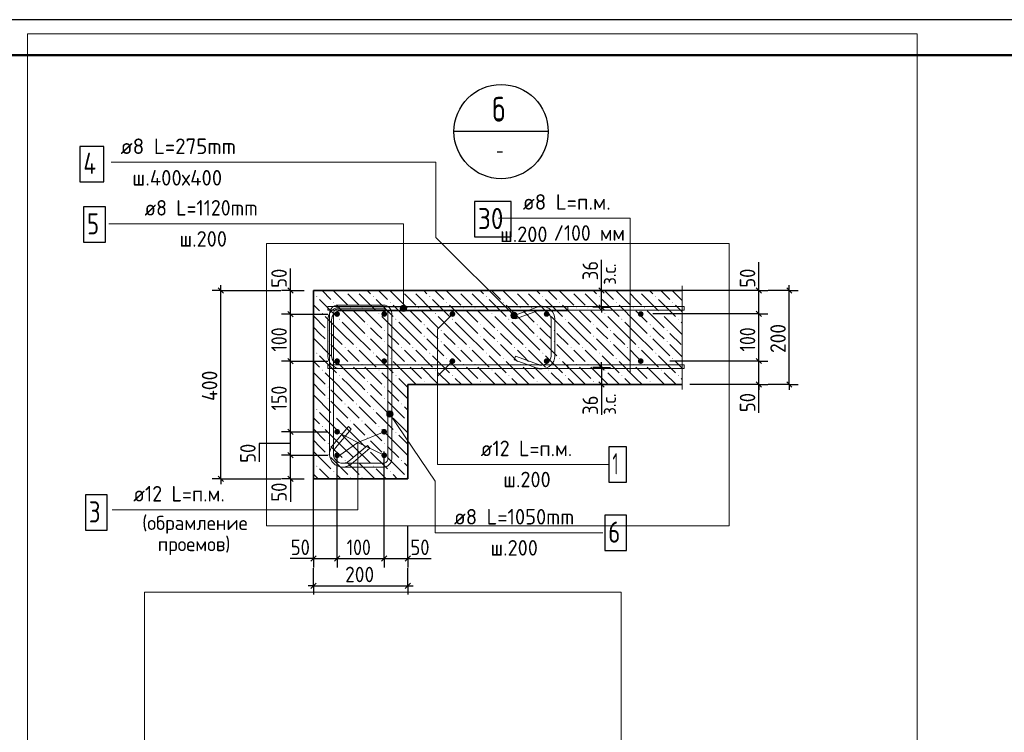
# Model space of a CAD drawing. Header units: millimetres. Extents: x 0 to 50400, y 0 to 35652.
# Tile 10 of 11: x 16933 to 33667, y 23534 to 35640. Entities that reach past the tile are written whole.
import ezdxf

# ---------------------------------------------------------------- set-up
doc = ezdxf.new("R2010")
doc.units = ezdxf.units.MM
doc.linetypes.add('______2', pattern=[324, 240, -84])
for name, color, linetype, lineweight in [('Standard', 7, 'Continuous', 25), ('ЖБ Стена верхний уровень', 7, 'Continuous', 35), ('Позиционная метка линия выноска', 7, 'Continuous', 13), ('Позиционная метка номер позиции', 7, 'Continuous', 13), ('Текст_ общее', 7, 'Continuous', 25)]:
    doc.layers.add(name, color=color, linetype=linetype, lineweight=lineweight)
doc.layers.add('Размерная выноска', color=7, linetype='Continuous')
for name, color, linetype, true_color in [('Стена ДОП П-обр. неравн', 7, 'Continuous', 0xa0a0a0), ('Стена обрамление Г-обр.', 7, 'Continuous', 0xa0a0a0), ('Стена фоновая арматура У1', 7, '______2', 0xa0a0a0), ('Стена фоновая арматура Х1', 7, '______2', 0xa0a0a0), ('Стена фоновая затяжка С-обр.', 7, '______2', 0xa0a0a0)]:
    doc.layers.add(name, color=color, linetype=linetype, true_color=true_color)
doc.styles.add('ISOCPEUR', font='txt')

msp = doc.modelspace()

# ---------------------------------------------------------------- hatches: boundary and pattern name
at = {"layer": 'ЖБ Стена верхний уровень', "linetype": 'Continuous', "lineweight": 18, "transparency": 33554687}
for points in [[(22455, 31032), (22462, 31040), (22463, 31040), (22471, 31032), (22463, 31025)], [(22647, 31032), (22654, 31040), (22655, 31040), (22663, 31032), (22655, 31025)], [(23415, 31032), (23422, 31040), (23423, 31040), (23431, 31032), (23423, 31025)], [(23607, 31032), (23614, 31040), (23615, 31040), (23623, 31032), (23615, 31025)], [(24375, 31032), (24382, 31040), (24383, 31040), (24391, 31032), (24383, 31025)], [(24567, 31032), (24574, 31040), (24575, 31040), (24583, 31032), (24575, 31025)], [(25335, 31032), (25342, 31040), (25343, 31040), (25351, 31032), (25343, 31025)], [(25527, 31032), (25534, 31040), (25535, 31040), (25543, 31032), (25535, 31025)], [(26295, 31032), (26302, 31040), (26303, 31040), (26311, 31032), (26303, 31025)], [(26487, 31032), (26494, 31040), (26495, 31040), (26503, 31032), (26495, 31025)], [(27255, 31032), (27262, 31040), (27263, 31040), (27271, 31032), (27263, 31025)], [(27447, 31032), (27454, 31040), (27455, 31040), (27463, 31032), (27455, 31025)], [(21975, 30936), (21983, 30944), (21991, 30936), (21983, 30929)], [(22263, 30840), (22271, 30848), (22279, 30840), (22271, 30833)], [(22935, 30936), (22943, 30944), (22951, 30936), (22943, 30929)], [(23223, 30840), (23231, 30848), (23239, 30840), (23231, 30833)], [(23895, 30936), (23903, 30944), (23911, 30936), (23903, 30929)], [(24183, 30840), (24191, 30848), (24199, 30840), (24191, 30833)], [(24855, 30936), (24863, 30944), (24871, 30936), (24863, 30929)], [(25143, 30840), (25151, 30848), (25159, 30840), (25151, 30833)], [(25815, 30936), (25823, 30944), (25831, 30936), (25823, 30929)], [(26103, 30840), (26111, 30848), (26119, 30840), (26111, 30833)], [(26775, 30936), (26783, 30944), (26791, 30936), (26783, 30929)], [(27063, 30840), (27071, 30848), (27079, 30840), (27071, 30833)], [(27735, 30936), (27743, 30944), (27751, 30936), (27743, 30929)], [(28023, 30840), (28031, 30848), (28039, 30840), (28031, 30833)], [(22071, 30648), (22079, 30656), (22087, 30648), (22079, 30641)], [(22551, 30744), (22559, 30752), (22567, 30744), (22559, 30737)], [(22743, 30744), (22751, 30752), (22759, 30744), (22751, 30737)], [(23031, 30648), (23039, 30656), (23047, 30648), (23039, 30641)], [(23511, 30744), (23519, 30752), (23527, 30744), (23519, 30737)], [(23703, 30744), (23711, 30752), (23719, 30744), (23711, 30737)], [(23991, 30648), (23999, 30656), (24007, 30648), (23999, 30641)], [(24471, 30744), (24479, 30752), (24487, 30744), (24479, 30737)], [(24663, 30744), (24671, 30752), (24679, 30744), (24671, 30737)], [(24951, 30648), (24959, 30656), (24967, 30648), (24959, 30641)], [(25431, 30744), (25439, 30752), (25447, 30744), (25439, 30737)], [(25623, 30744), (25631, 30752), (25639, 30744), (25631, 30737)], [(25911, 30648), (25919, 30656), (25927, 30648), (25919, 30641)], [(26391, 30744), (26399, 30752), (26407, 30744), (26399, 30737)], [(26583, 30744), (26591, 30752), (26599, 30744), (26591, 30737)], [(26871, 30648), (26879, 30656), (26887, 30648), (26879, 30641)], [(27351, 30744), (27359, 30752), (27367, 30744), (27359, 30737)], [(27543, 30744), (27551, 30752), (27559, 30744), (27551, 30737)], [(27831, 30648), (27839, 30656), (27847, 30648), (27839, 30641)], [(22359, 30552), (22367, 30560), (22375, 30552), (22367, 30545)], [(22839, 30456), (22847, 30464), (22855, 30456), (22847, 30449)], [(23319, 30552), (23327, 30560), (23335, 30552), (23327, 30545)], [(23799, 30456), (23807, 30464), (23815, 30456), (23807, 30449)], [(24279, 30552), (24287, 30560), (24295, 30552), (24287, 30545)], [(24759, 30456), (24767, 30464), (24775, 30456), (24767, 30449)], [(25239, 30552), (25247, 30560), (25255, 30552), (25247, 30545)], [(25719, 30456), (25727, 30464), (25735, 30456), (25727, 30449)], [(26199, 30552), (26207, 30560), (26215, 30552), (26207, 30545)], [(26679, 30456), (26687, 30464), (26695, 30456), (26687, 30449)], [(27159, 30552), (27167, 30560), (27175, 30552), (27167, 30545)], [(27639, 30456), (27647, 30464), (27655, 30456), (27647, 30449)], [(28119, 30552), (28127, 30560), (28135, 30552), (28127, 30545)], [(22167, 30360), (22175, 30368), (22183, 30360), (22175, 30353)], [(23127, 30360), (23135, 30368), (23143, 30360), (23135, 30353)], [(24087, 30360), (24095, 30368), (24103, 30360), (24095, 30353)], [(25047, 30360), (25055, 30368), (25063, 30360), (25055, 30353)], [(26007, 30360), (26015, 30368), (26023, 30360), (26015, 30353)], [(26967, 30360), (26975, 30368), (26983, 30360), (26975, 30353)], [(27927, 30360), (27935, 30368), (27943, 30360), (27935, 30353)], [(22167, 30168), (22175, 30176), (22183, 30168), (22175, 30161)], [(22839, 30264), (22847, 30272), (22855, 30264), (22847, 30257)], [(23127, 30168), (23135, 30176), (23143, 30168), (23135, 30161)], [(23799, 30264), (23807, 30272), (23815, 30264), (23807, 30257)], [(24087, 30168), (24095, 30176), (24103, 30168), (24095, 30161)], [(24759, 30264), (24767, 30272), (24775, 30264), (24767, 30257)], [(25047, 30168), (25055, 30176), (25063, 30168), (25055, 30161)], [(25719, 30264), (25727, 30272), (25735, 30264), (25727, 30257)], [(26007, 30168), (26015, 30176), (26023, 30168), (26015, 30161)], [(26679, 30264), (26687, 30272), (26695, 30264), (26687, 30257)], [(26967, 30168), (26975, 30176), (26983, 30168), (26975, 30161)], [(27639, 30264), (27647, 30272), (27655, 30264), (27647, 30257)], [(27927, 30168), (27935, 30176), (27943, 30168), (27935, 30161)], [(21975, 29976), (21983, 29984), (21991, 29976), (21983, 29969)], [(22455, 30072), (22463, 30080), (22471, 30072), (22463, 30065)], [(22647, 30072), (22655, 30080), (22663, 30072), (22655, 30065)], [(22935, 29976), (22943, 29984), (22951, 29976), (22943, 29969)], [(23415, 30072), (23423, 30080), (23431, 30072), (23423, 30065)], [(23607, 30072), (23615, 30080), (23623, 30072), (23615, 30065)], [(23895, 29976), (23903, 29984), (23911, 29976), (23903, 29969)], [(24375, 30072), (24383, 30080), (24391, 30072), (24383, 30065)], [(24567, 30072), (24575, 30080), (24583, 30072), (24575, 30065)], [(24855, 29976), (24863, 29984), (24871, 29976), (24863, 29969)], [(25335, 30072), (25343, 30080), (25351, 30072), (25343, 30065)], [(25527, 30072), (25535, 30080), (25543, 30072), (25535, 30065)], [(25815, 29976), (25823, 29984), (25831, 29976), (25823, 29969)], [(26295, 30072), (26303, 30080), (26311, 30072), (26303, 30065)], [(26487, 30072), (26495, 30080), (26503, 30072), (26495, 30065)], [(26775, 29976), (26783, 29984), (26791, 29976), (26783, 29969)], [(27255, 30072), (27263, 30080), (27271, 30072), (27263, 30065)], [(27447, 30072), (27455, 30080), (27463, 30072), (27455, 30065)], [(27735, 29976), (27743, 29984), (27751, 29976), (27743, 29969)], [(22263, 29880), (22271, 29888), (22279, 29880), (22271, 29873)], [(22551, 29784), (22559, 29792), (22567, 29784), (22559, 29777)], [(22743, 29784), (22751, 29792), (22759, 29784), (22751, 29777)], [(23223, 29880), (23231, 29888), (23239, 29880), (23231, 29873)], [(23511, 29784), (23519, 29792), (23527, 29784), (23519, 29777)], [(23703, 29784), (23711, 29792), (23719, 29784), (23711, 29777)], [(24183, 29880), (24191, 29888), (24199, 29880), (24191, 29873)], [(24471, 29784), (24479, 29792), (24487, 29784), (24479, 29777)], [(24663, 29784), (24671, 29792), (24679, 29784), (24671, 29777)], [(25143, 29880), (25151, 29888), (25159, 29880), (25151, 29873)], [(25431, 29784), (25439, 29792), (25447, 29784), (25439, 29777)], [(25623, 29784), (25631, 29792), (25639, 29784), (25631, 29777)], [(26103, 29880), (26111, 29888), (26119, 29880), (26111, 29873)], [(26391, 29784), (26399, 29792), (26407, 29784), (26399, 29777)], [(26583, 29784), (26591, 29792), (26599, 29784), (26591, 29777)], [(27063, 29880), (27071, 29888), (27079, 29880), (27071, 29873)], [(27351, 29784), (27359, 29792), (27367, 29784), (27359, 29777)], [(27543, 29784), (27551, 29792), (27559, 29784), (27551, 29777)], [(28023, 29880), (28031, 29888), (28039, 29880), (28031, 29873)], [(22071, 29688), (22079, 29696), (22087, 29688), (22079, 29681)], [(23031, 29688), (23039, 29696), (23047, 29688), (23039, 29681)], [(23991, 29688), (23999, 29696), (24007, 29688), (23999, 29681)], [(24951, 29688), (24959, 29696), (24967, 29688), (24959, 29681)], [(25911, 29688), (25919, 29696), (25927, 29688), (25919, 29681)], [(26871, 29688), (26879, 29696), (26887, 29688), (26879, 29681)], [(27831, 29688), (27839, 29696), (27847, 29688), (27839, 29681)], [(22359, 29592), (22367, 29600), (22375, 29592), (22367, 29585)], [(22839, 29496), (22847, 29504), (22855, 29496), (22847, 29489)], [(23319, 29592), (23327, 29600), (23335, 29592), (23327, 29585)], [(23799, 29496), (23807, 29504), (23815, 29496), (23807, 29489)], [(24279, 29592), (24287, 29600), (24295, 29592), (24287, 29585)], [(24759, 29496), (24767, 29504), (24775, 29496), (24767, 29489)], [(25239, 29592), (25247, 29600), (25255, 29592), (25247, 29585)], [(25719, 29496), (25727, 29504), (25735, 29496), (25727, 29489)], [(26199, 29592), (26207, 29600), (26215, 29592), (26207, 29585)], [(26679, 29496), (26687, 29504), (26695, 29496), (26687, 29489)], [(27159, 29592), (27167, 29600), (27175, 29592), (27167, 29585)], [(27639, 29496), (27647, 29504), (27655, 29496), (27647, 29489)], [(28119, 29592), (28127, 29600), (28135, 29592), (28127, 29585)], [(22167, 29400), (22175, 29408), (22183, 29400), (22175, 29393)], [(22839, 29304), (22847, 29312), (22855, 29304), (22847, 29297)], [(23127, 29400), (23135, 29408), (23143, 29400), (23135, 29393)], [(22167, 29208), (22175, 29216), (22183, 29208), (22175, 29201)], [(22455, 29112), (22463, 29120), (22471, 29112), (22463, 29105)], [(22647, 29112), (22655, 29120), (22663, 29112), (22655, 29105)], [(23127, 29208), (23135, 29216), (23143, 29208), (23135, 29201)], [(23415, 29112), (23423, 29120), (23431, 29112), (23423, 29105)], [(21975, 29016), (21983, 29024), (21991, 29016), (21983, 29009)], [(22935, 29016), (22943, 29024), (22951, 29016), (22943, 29009)], [(22263, 28920), (22271, 28928), (22279, 28920), (22271, 28913)], [(22551, 28824), (22559, 28832), (22567, 28824), (22559, 28817)], [(22743, 28824), (22751, 28832), (22759, 28824), (22751, 28817)], [(23223, 28920), (23231, 28928), (23239, 28920), (23231, 28913)], [(23511, 28824), (23519, 28832), (23527, 28824), (23519, 28817)], [(22071, 28728), (22079, 28736), (22087, 28728), (22079, 28721)], [(22359, 28632), (22367, 28640), (22375, 28632), (22367, 28625)], [(23031, 28728), (23039, 28736), (23047, 28728), (23039, 28721)], [(23319, 28632), (23327, 28640), (23335, 28632), (23327, 28625)], [(22167, 28440), (22175, 28448), (22183, 28440), (22175, 28433)], [(22839, 28536), (22847, 28544), (22855, 28536), (22847, 28529)], [(23127, 28440), (23135, 28448), (23143, 28440), (23135, 28433)], [(22839, 28344), (22847, 28352), (22855, 28344), (22847, 28337)], [(22167, 28248), (22175, 28256), (22183, 28248), (22175, 28241)], [(22455, 28152), (22463, 28160), (22471, 28152), (22463, 28145)], [(22647, 28152), (22655, 28160), (22663, 28152), (22655, 28145)], [(23127, 28248), (23135, 28256), (23143, 28248), (23135, 28241)], [(23415, 28152), (23423, 28160), (23431, 28152), (23423, 28145)], [(21975, 28056), (21983, 28064), (21991, 28056), (21983, 28049)], [(22263, 27960), (22271, 27968), (22279, 27960), (22271, 27953)], [(22935, 28056), (22943, 28064), (22951, 28056), (22943, 28049)], [(23223, 27960), (23231, 27968), (23239, 27960), (23231, 27953)], [(22551, 27864), (22559, 27872), (22567, 27864), (22559, 27857)], [(22743, 27864), (22751, 27872), (22759, 27864), (22751, 27857)], [(23511, 27864), (23519, 27872), (23527, 27864), (23519, 27857)]]:
    msp.add_hatch(color=7, dxfattribs=at).paths.add_polyline_path(points, flags=16)
at = {"layer": 'Позиционная метка линия выноска', "linetype": 'Continuous', "lineweight": 13, "transparency": 33554687}
for points in [[(23428, 30782), (23482, 30782), (23455, 30790)], [(23501, 30763), (23409, 30763), (23401, 30736)], [(23501, 30763), (23401, 30736), (23509, 30736)], [(23509, 30736), (23401, 30736), (23409, 30709)], [(23482, 30782), (23428, 30782), (23409, 30763)], [(23482, 30782), (23409, 30763), (23501, 30763)], [(23509, 30736), (23409, 30709), (23501, 30709)], [(23501, 30709), (23409, 30709), (23428, 30689)], [(23501, 30709), (23428, 30689), (23482, 30689)], [(23482, 30689), (23428, 30689), (23455, 30682)], [(25283, 30630), (25321, 30668), (25297, 30654)], [(25321, 30668), (25283, 30630), (25283, 30602)], [(25321, 30668), (25283, 30602), (25349, 30668)], [(25349, 30668), (25283, 30602), (25297, 30578)], [(25349, 30668), (25297, 30578), (25373, 30654)], [(25373, 30654), (25297, 30578), (25321, 30564)], [(25373, 30654), (25321, 30564), (25387, 30630)], [(25387, 30630), (25321, 30564), (25349, 30564)], [(25387, 30630), (25349, 30564), (25387, 30602)], [(25387, 30602), (25349, 30564), (25373, 30578)], [(23170, 28938), (23247, 28990), (23220, 28995)], [(23170, 28938), (23220, 28995), (23175, 28965)], [(23179, 28911), (23247, 28990), (23170, 28938)], [(23175, 28965), (23220, 28995), (23194, 28986)], [(23179, 28911), (23269, 28972), (23247, 28990)], [(23200, 28893), (23269, 28972), (23179, 28911)], [(23200, 28893), (23277, 28945), (23269, 28972)], [(23227, 28888), (23277, 28945), (23200, 28893)], [(23227, 28888), (23272, 28918), (23277, 28945)], [(23272, 28918), (23227, 28888), (23254, 28897)]]:
    msp.add_hatch(color=7, dxfattribs=at).paths.add_polyline_path(points)
at = {"layer": 'Стена обрамление Г-обр.', "linetype": 'Continuous', "lineweight": 13, "transparency": 33554687}
for points in [[(22376, 28640), (22372, 28658), (22362, 28674), (22346, 28684), (22328, 28688), (22309, 28684), (22294, 28674), (22283, 28658), (22280, 28640), (22283, 28621), (22294, 28606), (22309, 28596), (22328, 28592), (22346, 28596), (22362, 28606), (22372, 28621)], [(23176, 28640), (23172, 28658), (23162, 28674), (23146, 28684), (23128, 28688), (23109, 28684), (23094, 28674), (23083, 28658), (23080, 28640), (23083, 28621), (23094, 28606), (23109, 28596), (23128, 28592), (23146, 28596), (23162, 28606), (23172, 28621)], [(22376, 28240), (22372, 28258), (22362, 28274), (22346, 28284), (22328, 28288), (22309, 28284), (22294, 28274), (22283, 28258), (22280, 28240), (22283, 28221), (22294, 28206), (22309, 28196), (22328, 28192), (22346, 28196), (22362, 28206), (22372, 28221)], [(23176, 28240), (23172, 28258), (23162, 28274), (23146, 28284), (23128, 28288), (23109, 28284), (23094, 28274), (23083, 28258), (23080, 28240), (23083, 28221), (23094, 28206), (23109, 28196), (23128, 28192), (23146, 28196), (23162, 28206), (23172, 28221)]]:
    msp.add_hatch(color=7, dxfattribs=at).paths.add_polyline_path(points)
at = {"layer": 'Стена фоновая арматура Х1', "linetype": 'Continuous', "lineweight": 18, "transparency": 33554687}
for points in [[(22376, 30640), (22372, 30658), (22362, 30674), (22346, 30684), (22328, 30688), (22309, 30684), (22294, 30674), (22283, 30658), (22280, 30640), (22283, 30621), (22294, 30606), (22309, 30596), (22328, 30592), (22346, 30596), (22362, 30606), (22372, 30621)], [(23176, 30640), (23172, 30658), (23162, 30674), (23146, 30684), (23128, 30688), (23109, 30684), (23094, 30674), (23083, 30658), (23080, 30640), (23083, 30621), (23094, 30606), (23109, 30596), (23128, 30592), (23146, 30596), (23162, 30606), (23172, 30621)], [(24336, 30640), (24332, 30658), (24322, 30674), (24306, 30684), (24288, 30688), (24269, 30684), (24254, 30674), (24243, 30658), (24240, 30640), (24243, 30621), (24254, 30606), (24269, 30596), (24288, 30592), (24306, 30596), (24322, 30606), (24332, 30621)], [(25936, 30640), (25932, 30658), (25922, 30674), (25906, 30684), (25888, 30688), (25869, 30684), (25854, 30674), (25843, 30658), (25840, 30640), (25843, 30621), (25854, 30606), (25869, 30596), (25888, 30592), (25906, 30596), (25922, 30606), (25932, 30621)], [(27536, 30640), (27532, 30658), (27522, 30674), (27506, 30684), (27488, 30688), (27469, 30684), (27454, 30674), (27443, 30658), (27440, 30640), (27443, 30621), (27454, 30606), (27469, 30596), (27488, 30592), (27506, 30596), (27522, 30606), (27532, 30621)], [(22376, 29840), (22372, 29858), (22362, 29874), (22346, 29884), (22328, 29888), (22309, 29884), (22294, 29874), (22283, 29858), (22280, 29840), (22283, 29821), (22294, 29806), (22309, 29796), (22328, 29792), (22346, 29796), (22362, 29806), (22372, 29821)], [(23176, 29840), (23172, 29858), (23162, 29874), (23146, 29884), (23128, 29888), (23109, 29884), (23094, 29874), (23083, 29858), (23080, 29840), (23083, 29821), (23094, 29806), (23109, 29796), (23128, 29792), (23146, 29796), (23162, 29806), (23172, 29821)], [(24336, 29840), (24332, 29858), (24322, 29874), (24306, 29884), (24288, 29888), (24269, 29884), (24254, 29874), (24243, 29858), (24240, 29840), (24243, 29821), (24254, 29806), (24269, 29796), (24288, 29792), (24306, 29796), (24322, 29806), (24332, 29821)], [(25936, 29840), (25932, 29858), (25922, 29874), (25906, 29884), (25888, 29888), (25869, 29884), (25854, 29874), (25843, 29858), (25840, 29840), (25843, 29821), (25854, 29806), (25869, 29796), (25888, 29792), (25906, 29796), (25922, 29806), (25932, 29821)], [(27536, 29840), (27532, 29858), (27522, 29874), (27506, 29884), (27488, 29888), (27469, 29884), (27454, 29874), (27443, 29858), (27440, 29840), (27443, 29821), (27454, 29806), (27469, 29796), (27488, 29792), (27506, 29796), (27522, 29806), (27532, 29821)]]:
    msp.add_hatch(color=7, dxfattribs=at).paths.add_polyline_path(points)

# ---------------------------------------------------------------- linework, layer by layer
at = {"layer": 'Standard', "color": 7, "linetype": 'Continuous', "lineweight": -3, "transparency": 33554687}
for p, q in [((20352, 31040), (20352, 31130)), ((21533, 31040), (21533, 31130)), ((26822, 31042), (26822, 31132)), ((29495, 31042), (29495, 31132)), ((30013, 31042), (30013, 31132)), ((20352, 31040), (20202, 31040)), ((20352, 31040), (20502, 31040)), ((20352, 31040), (21373, 31040)), ((21533, 31040), (21383, 31040)), ((21533, 31040), (21683, 31040)), ((21533, 31040), (21768, 31040)), ((21533, 30640), (21533, 31040)), ((26822, 31042), (26672, 31042)), ((26822, 31042), (26972, 31042)), ((26822, 30754), (26822, 31042)), ((29495, 31042), (29345, 31042)), ((29495, 31042), (29645, 31042)), ((29495, 30642), (29495, 31042)), ((30013, 31042), (29655, 31042)), ((30013, 31042), (29863, 31042)), ((30013, 31042), (30163, 31042)), ((21533, 30640), (21383, 30640)), ((21533, 30640), (21683, 30640)), ((21533, 30640), (22168, 30640)), ((21533, 29840), (21533, 30640)), ((26822, 30754), (26672, 30754)), ((26822, 30754), (26972, 30754)), ((26822, 30754), (26822, 30664)), ((29495, 30642), (29345, 30642)), ((29495, 30642), (29645, 30642)), ((29495, 29842), (29495, 30642)), ((21533, 29840), (21383, 29840)), ((21533, 29840), (21683, 29840)), ((21533, 29840), (22168, 29840)), ((21533, 28640), (21533, 29840)), ((26822, 29730), (26822, 29820)), ((29495, 29842), (29345, 29842)), ((29495, 29842), (29645, 29842)), ((29495, 29442), (29495, 29842)), ((26822, 29730), (26672, 29730)), ((26822, 29730), (26972, 29730)), ((26822, 29730), (26822, 29442)), ((26822, 29442), (26672, 29442)), ((26822, 29442), (26972, 29442)), ((26822, 29442), (26822, 29352)), ((29495, 29442), (29345, 29442)), ((29495, 29442), (29645, 29442)), ((29495, 29442), (29495, 29352)), ((30013, 29442), (29655, 29442)), ((30013, 29442), (29863, 29442)), ((30013, 29442), (30163, 29442)), ((30013, 29442), (30013, 29352)), ((21533, 28640), (21383, 28640)), ((21533, 28640), (21683, 28640)), ((21533, 28640), (22168, 28640)), ((21533, 28240), (21533, 28640)), ((21533, 28240), (21383, 28240)), ((21533, 28240), (21683, 28240)), ((21533, 28240), (22168, 28240)), ((21533, 27840), (21533, 28240)), ((20352, 27840), (20202, 27840)), ((20352, 27840), (20502, 27840)), ((20352, 27840), (21373, 27840)), ((20352, 27840), (20352, 27750)), ((21533, 27840), (21383, 27840)), ((21533, 27840), (21683, 27840)), ((21533, 27840), (21768, 27840)), ((21533, 27840), (21533, 27750)), ((21928, 26485), (21928, 26635)), ((22328, 26485), (22328, 26635)), ((23128, 26485), (23128, 26635)), ((23528, 26485), (23528, 26635)), ((21928, 26485), (21838, 26485)), ((21928, 26485), (21928, 26335)), ((21928, 26485), (22328, 26485)), ((22328, 26485), (22328, 26335)), ((22328, 26485), (23128, 26485)), ((23128, 26485), (23128, 26335)), ((23128, 26485), (23528, 26485)), ((23528, 26485), (23528, 26335)), ((23528, 26485), (23618, 26485)), ((21928, 26023), (21928, 26325)), ((23528, 26023), (23528, 26325)), ((21928, 26023), (21928, 26173)), ((23528, 26023), (23528, 26173)), ((21928, 26023), (21838, 26023)), ((21928, 26023), (21928, 25873)), ((21928, 26023), (23528, 26023)), ((23528, 26023), (23528, 25873)), ((23528, 26023), (23618, 26023))]:
    msp.add_line(p, q, dxfattribs=at)
at = {"layer": 'Standard', "color": 7, "linetype": 'Continuous', "lineweight": 25, "transparency": 33554687}
for p, q in [((20397, 30995), (20307, 31085)), ((21578, 30995), (21488, 31085)), ((26867, 30997), (26777, 31087)), ((29540, 30997), (29450, 31087)), ((30058, 30997), (29968, 31087)), ((26867, 30709), (26777, 30799)), ((21578, 30595), (21488, 30685)), ((29540, 30597), (29450, 30687)), ((21578, 29795), (21488, 29885)), ((29540, 29797), (29450, 29887)), ((26777, 29775), (26867, 29685)), ((26777, 29487), (26867, 29397)), ((29540, 29397), (29450, 29487)), ((30058, 29397), (29968, 29487)), ((21578, 28595), (21488, 28685)), ((21578, 28195), (21488, 28285)), ((20397, 27795), (20307, 27885)), ((21578, 27795), (21488, 27885)), ((21883, 26440), (21973, 26530)), ((22283, 26440), (22373, 26530)), ((23083, 26440), (23173, 26530)), ((23483, 26440), (23573, 26530)), ((21883, 25978), (21973, 26068)), ((23483, 25978), (23573, 26068))]:
    msp.add_line(p, q, dxfattribs=at)
msp.add_lwpolyline([(0, 0), (50400, 0), (50400, 35640), (0, 35640), (0, 0)], close=True, dxfattribs=at)
at = {"layer": 'Standard', "color": 7, "linetype": 'Continuous', "lineweight": 18, "transparency": 33554687}
msp.add_lwpolyline([(32184, 35399), (17066, 35399), (17066, 22421), (32184, 22421), (32184, 35399)], dxfattribs=at)
at = {"layer": 'Standard', "color": 7, "linetype": 'Continuous', "lineweight": 50, "transparency": 33554687}
msp.add_lwpolyline([(2400, 35040), (49800, 35040), (49800, 600), (2400, 600), (2400, 35040)], close=True, dxfattribs=at)
at = {"layer": 'Standard', "color": 254, "linetype": 'Continuous', "lineweight": 18, "true_color": 0xc4c4ff, "transparency": 33554687}
msp.add_lwpolyline([(21128, 27040), (28992, 27040), (28992, 31840), (21128, 31840), (21128, 27040)], dxfattribs=at)
at = {"layer": 'Standard', "color": 7, "linetype": 'Continuous', "lineweight": -3, "transparency": 33554687}
for points in [[(20352, 27840), (20352, 29056), (20352, 29056), (20352, 31040)], [(29495, 31042), (29475, 31042), (29475, 31042), (27982, 31042)], [(30013, 29442), (30013, 29963), (30013, 29963), (30013, 31042)], [(29495, 30642), (29475, 30642), (29475, 30642), (27694, 30642)], [(29495, 29842), (29475, 29842), (29475, 29842), (29475, 29842), (29475, 29842), (27982, 29842)], [(29495, 29442), (29475, 29442), (29475, 29442), (29475, 29442), (29475, 29442), (28321, 29442)], [(21928, 26485), (21928, 26505), (21928, 26505), (21928, 26505), (21928, 26505), (21928, 26861), (21928, 26861), (21928, 28303)], [(22328, 26485), (22328, 26505), (22328, 26505), (22328, 26505), (22328, 26505), (22328, 27194), (22328, 27194), (22328, 28287)], [(23128, 26485), (23128, 26505), (23128, 26505), (23128, 27860), (23128, 27860), (23128, 28303)], [(23528, 26485), (23528, 26505), (23528, 26505), (23528, 27031)]]:
    msp.add_lwpolyline(points, dxfattribs=at)
at = {"layer": 'Standard', "color": 7, "linetype": 'Continuous', "lineweight": 13, "transparency": 33554687}
msp.add_lwpolyline([(27155, 25914), (19053, 25914), (19053, 5334), (27155, 5334), (27155, 25914)], dxfattribs=at)
at = {"layer": 'ЖБ Стена верхний уровень', "color": 7, "linetype": 'Continuous', "lineweight": 35, "transparency": 33554687}
for p, q in [((21928, 31040), (21928, 29440)), ((28192, 31040), (21928, 31040)), ((21928, 29440), (21928, 27840)), ((23528, 29440), (28192, 29440)), ((23528, 27840), (23528, 29440)), ((21928, 27840), (23528, 27840))]:
    msp.add_line(p, q, dxfattribs=at)
at = {"layer": 'ЖБ Стена верхний уровень', "color": 9, "linetype": 'Continuous', "lineweight": 18, "true_color": 0xc7c7c7, "transparency": 33554687}
for p, q in [((21928, 30991), (21935, 30984)), ((22071, 31040), (22223, 30888)), ((22263, 31040), (22511, 30792)), ((22607, 30888), (22511, 30984)), ((22703, 30984), (22991, 30696)), ((22839, 31040), (22895, 30984)), ((23031, 31040), (23183, 30888)), ((23223, 31040), (23471, 30792)), ((23567, 30888), (23471, 30984)), ((23663, 30984), (23951, 30696)), ((23799, 31040), (23855, 30984)), ((23991, 31040), (24143, 30888)), ((24183, 31040), (24431, 30792)), ((24527, 30888), (24431, 30984)), ((24623, 30984), (24911, 30696)), ((24759, 31040), (24815, 30984)), ((24951, 31040), (25103, 30888)), ((25143, 31040), (25391, 30792)), ((25487, 30888), (25391, 30984)), ((25583, 30984), (25871, 30696)), ((25719, 31040), (25775, 30984)), ((25911, 31040), (26063, 30888)), ((26103, 31040), (26351, 30792)), ((26447, 30888), (26351, 30984)), ((26543, 30984), (26831, 30696)), ((26679, 31040), (26735, 30984)), ((26871, 31040), (27023, 30888)), ((27063, 31040), (27311, 30792)), ((27407, 30888), (27311, 30984)), ((27503, 30984), (27791, 30696)), ((27639, 31040), (27695, 30984)), ((27831, 31040), (27983, 30888)), ((28023, 31040), (28192, 30871)), ((21928, 30799), (22031, 30696)), ((22031, 30888), (22319, 30600)), ((22607, 30504), (22319, 30792)), ((22703, 30792), (22607, 30888)), ((22991, 30888), (23279, 30600)), ((23567, 30504), (23279, 30792)), ((23663, 30792), (23567, 30888)), ((23951, 30888), (24239, 30600)), ((24527, 30504), (24239, 30792)), ((24623, 30792), (24527, 30888)), ((24911, 30888), (25199, 30600)), ((25487, 30504), (25199, 30792)), ((25583, 30792), (25487, 30888)), ((25871, 30888), (26159, 30600)), ((26447, 30504), (26159, 30792)), ((26543, 30792), (26447, 30888)), ((26831, 30888), (27119, 30600)), ((27407, 30504), (27119, 30792)), ((27503, 30792), (27407, 30888)), ((27791, 30888), (28079, 30600)), ((28192, 30679), (28079, 30792)), ((22607, 30696), (22799, 30504)), ((22799, 30696), (23087, 30408)), ((23567, 30696), (23759, 30504)), ((23759, 30696), (24047, 30408)), ((24527, 30696), (24719, 30504)), ((24719, 30696), (25007, 30408)), ((25487, 30696), (25679, 30504)), ((25679, 30696), (25967, 30408)), ((26447, 30696), (26639, 30504)), ((26639, 30696), (26927, 30408)), ((27407, 30696), (27599, 30504)), ((27599, 30696), (27887, 30408)), ((21928, 30607), (22127, 30408)), ((22415, 30312), (22127, 30600)), ((22415, 30504), (22607, 30312)), ((22607, 30504), (22799, 30312)), ((23375, 30312), (23087, 30600)), ((23375, 30504), (23567, 30312)), ((23567, 30504), (23759, 30312)), ((24335, 30312), (24047, 30600)), ((24335, 30504), (24527, 30312)), ((24527, 30504), (24719, 30312)), ((25295, 30312), (25007, 30600)), ((25295, 30504), (25487, 30312)), ((25487, 30504), (25679, 30312)), ((26255, 30312), (25967, 30600)), ((26255, 30504), (26447, 30312)), ((26447, 30504), (26639, 30312)), ((27215, 30312), (26927, 30600)), ((27215, 30504), (27407, 30312)), ((27407, 30504), (27599, 30312)), ((28175, 30312), (27887, 30600)), ((28175, 30504), (28192, 30487)), ((22031, 30312), (21935, 30408)), ((22127, 30216), (22031, 30312)), ((22223, 30312), (22415, 30120)), ((22415, 30312), (22607, 30120)), ((22607, 30312), (22895, 30024)), ((22991, 30312), (22895, 30408)), ((23087, 30216), (22991, 30312)), ((23183, 30312), (23375, 30120)), ((23375, 30312), (23567, 30120)), ((23567, 30312), (23855, 30024)), ((23951, 30312), (23855, 30408)), ((24047, 30216), (23951, 30312)), ((24143, 30312), (24335, 30120)), ((24335, 30312), (24527, 30120)), ((24527, 30312), (24815, 30024)), ((24911, 30312), (24815, 30408)), ((25007, 30216), (24911, 30312)), ((25103, 30312), (25295, 30120)), ((25295, 30312), (25487, 30120)), ((25487, 30312), (25775, 30024)), ((25871, 30312), (25775, 30408)), ((25967, 30216), (25871, 30312)), ((26063, 30312), (26255, 30120)), ((26255, 30312), (26447, 30120)), ((26447, 30312), (26735, 30024)), ((26831, 30312), (26735, 30408)), ((26927, 30216), (26831, 30312)), ((27023, 30312), (27215, 30120)), ((27215, 30312), (27407, 30120)), ((27407, 30312), (27695, 30024)), ((27791, 30312), (27695, 30408)), ((27887, 30216), (27791, 30312)), ((27983, 30312), (28175, 30120)), ((28175, 30312), (28192, 30295)), ((21935, 30216), (22223, 29928)), ((22223, 30120), (22511, 29832)), ((22895, 30216), (23183, 29928)), ((23183, 30120), (23471, 29832)), ((23855, 30216), (24143, 29928)), ((24143, 30120), (24431, 29832)), ((24815, 30216), (25103, 29928)), ((25103, 30120), (25391, 29832)), ((25775, 30216), (26063, 29928)), ((26063, 30120), (26351, 29832)), ((26735, 30216), (27023, 29928)), ((27023, 30120), (27311, 29832)), ((27695, 30216), (27983, 29928)), ((27983, 30120), (28192, 29911)), ((21928, 30031), (21935, 30024)), ((22607, 29928), (22511, 30024)), ((22703, 30024), (22991, 29736)), ((23567, 29928), (23471, 30024)), ((23663, 30024), (23951, 29736)), ((24527, 29928), (24431, 30024)), ((24623, 30024), (24911, 29736)), ((25487, 29928), (25391, 30024)), ((25583, 30024), (25871, 29736)), ((26447, 29928), (26351, 30024)), ((26543, 30024), (26831, 29736)), ((27407, 29928), (27311, 30024)), ((27503, 30024), (27791, 29736)), ((21928, 29839), (22031, 29736)), ((22031, 29928), (22319, 29640)), ((22607, 29544), (22319, 29832)), ((22703, 29832), (22607, 29928)), ((22991, 29928), (23279, 29640)), ((23567, 29544), (23279, 29832)), ((23663, 29832), (23567, 29928)), ((23951, 29928), (24239, 29640)), ((24527, 29544), (24239, 29832)), ((24623, 29832), (24527, 29928)), ((24911, 29928), (25199, 29640)), ((25487, 29544), (25199, 29832)), ((25583, 29832), (25487, 29928)), ((25871, 29928), (26159, 29640)), ((26447, 29544), (26159, 29832)), ((26543, 29832), (26447, 29928)), ((26831, 29928), (27119, 29640)), ((27407, 29544), (27119, 29832)), ((27503, 29832), (27407, 29928)), ((27791, 29928), (28079, 29640)), ((28192, 29719), (28079, 29832)), ((21928, 29647), (22127, 29448)), ((22327, 29440), (22127, 29640)), ((22607, 29736), (22799, 29544)), ((22799, 29736), (23087, 29448)), ((23287, 29440), (23087, 29640)), ((23567, 29736), (23759, 29544)), ((23759, 29736), (24047, 29448)), ((24247, 29440), (24047, 29640)), ((24527, 29736), (24719, 29544)), ((24719, 29736), (25007, 29448)), ((25207, 29440), (25007, 29640)), ((25487, 29736), (25679, 29544)), ((25679, 29736), (25967, 29448)), ((26167, 29440), (25967, 29640)), ((26447, 29736), (26639, 29544)), ((26639, 29736), (26927, 29448)), ((27127, 29440), (26927, 29640)), ((27407, 29736), (27599, 29544)), ((27599, 29736), (27887, 29448)), ((28087, 29440), (27887, 29640)), ((22415, 29544), (22519, 29440)), ((22607, 29544), (22711, 29440)), ((23375, 29544), (23479, 29440)), ((23567, 29544), (23671, 29440)), ((24335, 29544), (24439, 29440)), ((24527, 29544), (24631, 29440)), ((25295, 29544), (25399, 29440)), ((25487, 29544), (25591, 29440)), ((26255, 29544), (26359, 29440)), ((26447, 29544), (26551, 29440)), ((27215, 29544), (27319, 29440)), ((27407, 29544), (27511, 29440)), ((28175, 29544), (28192, 29527)), ((21943, 29440), (21935, 29448)), ((22031, 29352), (21943, 29440)), ((22127, 29256), (22031, 29352)), ((22223, 29352), (22415, 29160)), ((22415, 29352), (22327, 29440)), ((22415, 29352), (22607, 29160)), ((22519, 29440), (22607, 29352)), ((22607, 29352), (22895, 29064)), ((22711, 29440), (22799, 29352)), ((22903, 29440), (22895, 29448)), ((22991, 29352), (22903, 29440)), ((23087, 29256), (22991, 29352)), ((23183, 29352), (23375, 29160)), ((23375, 29352), (23287, 29440)), ((23375, 29352), (23528, 29199)), ((23479, 29440), (23528, 29391)), ((23863, 29440), (23855, 29448)), ((24823, 29440), (24815, 29448)), ((25783, 29440), (25775, 29448)), ((26743, 29440), (26735, 29448)), ((27703, 29440), (27695, 29448)), ((21935, 29256), (22223, 28968)), ((22223, 29160), (22511, 28872)), ((22895, 29256), (23183, 28968)), ((23183, 29160), (23471, 28872)), ((21928, 29071), (21935, 29064)), ((22031, 28968), (22319, 28680)), ((22607, 28968), (22511, 29064)), ((22703, 28872), (22607, 28968)), ((22703, 29064), (22991, 28776)), ((22991, 28968), (23279, 28680)), ((23528, 29007), (23471, 29064)), ((21928, 28879), (22031, 28776)), ((22607, 28584), (22319, 28872)), ((23528, 28623), (23279, 28872)), ((21928, 28687), (22127, 28488)), ((22415, 28392), (22127, 28680)), ((22607, 28776), (22799, 28584)), ((22799, 28776), (23087, 28488)), ((23375, 28392), (23087, 28680)), ((22031, 28392), (21935, 28488)), ((22415, 28584), (22607, 28392)), ((22607, 28584), (22799, 28392)), ((22991, 28392), (22895, 28488)), ((23375, 28584), (23528, 28431)), ((21935, 28296), (22223, 28008)), ((22127, 28296), (22031, 28392)), ((22223, 28392), (22415, 28200)), ((22415, 28392), (22607, 28200)), ((22607, 28392), (22895, 28104)), ((22895, 28296), (23183, 28008)), ((23087, 28296), (22991, 28392)), ((23183, 28392), (23375, 28200)), ((23375, 28392), (23528, 28239)), ((22223, 28200), (22511, 27912)), ((23183, 28200), (23471, 27912)), ((21928, 28111), (21935, 28104)), ((22031, 28008), (22199, 27840)), ((22607, 28008), (22511, 28104)), ((22703, 27912), (22607, 28008)), ((22703, 28104), (22967, 27840)), ((22991, 28008), (23159, 27840)), ((23528, 28047), (23471, 28104)), ((21928, 27919), (22007, 27840)), ((22391, 27840), (22319, 27912)), ((23351, 27840), (23279, 27912))]:
    msp.add_line(p, q, dxfattribs=at)
at = {"layer": 'Позиционная метка линия выноска', "color": 7, "linetype": 'Continuous', "lineweight": 13, "transparency": 33554687}
for p, q in [((23455, 30790), (23455, 30790)), ((23401, 30736), (23401, 30736)), ((23455, 30682), (23455, 30682)), ((23509, 30736), (23509, 30736)), ((24288, 30640), (24033, 30385)), ((25297, 30654), (25297, 30654)), ((25373, 30654), (25373, 30654)), ((25297, 30578), (25297, 30578)), ((25373, 30578), (25373, 30578)), ((24033, 30385), (24033, 29585)), ((24288, 29840), (24033, 29585)), ((24033, 29585), (24033, 28084)), ((23194, 28986), (23194, 28986)), ((23269, 28972), (23269, 28972)), ((23179, 28911), (23179, 28911)), ((23254, 28897), (23254, 28897)), ((22328, 28640), (22678, 28458)), ((22678, 28458), (23128, 28640)), ((22376, 28240), (22678, 28458)), ((22678, 28458), (22678, 27314)), ((22678, 28458), (23128, 28240)), ((24033, 28084), (26948, 28084)), ((22678, 27314), (18502, 27314))]:
    msp.add_line(p, q, dxfattribs=at)
for points in [[(18487, 33218), (24007, 33218), (24007, 31938), (25335, 30616)], [(18447, 32171), (23455, 32171), (23455, 30736)], [(27307, 29634), (27307, 32271), (25069, 32271)], [(26841, 26923), (24313, 26923), (23993, 26923), (23993, 27803), (23224, 28941)]]:
    msp.add_lwpolyline(points, dxfattribs=at)
for centre in [(23455, 30736), (25335, 30616), (23224, 28941)]:
    msp.add_circle(centre, 54, dxfattribs=at)
at = {"layer": 'Размерная выноска', "color": 7, "linetype": 'Continuous', "lineweight": -3, "transparency": 33554687}
for p, q in [((26822, 31042), (26822, 31558)), ((29495, 31042), (29495, 31522)), ((21533, 31040), (21533, 31416)), ((26822, 29442), (26822, 28926)), ((29495, 28962), (29495, 29442)), ((21533, 28440), (21005, 28440)), ((21005, 28440), (21005, 28128)), ((21533, 27840), (21533, 27448)), ((21928, 26485), (21528, 26485)), ((23528, 26485), (23928, 26485))]:
    msp.add_line(p, q, dxfattribs=at)
at = {"layer": 'Размерная выноска', "color": 7, "linetype": 'Continuous', "lineweight": 13, "transparency": 33554687}
msp.add_line((28192, 31120), (28192, 29360), dxfattribs=at)
at = {"layer": 'Стена ДОП П-обр. неравн', "color": 7, "linetype": 'Continuous', "lineweight": 25, "transparency": 33554687}
for points in [[(18018, 31861), (18390, 31861), (18390, 32461), (18018, 32461), (18018, 31861)], [(26876, 26623), (27248, 26623), (27248, 27223), (26876, 27223), (26876, 26623)]]:
    msp.add_lwpolyline(points, dxfattribs=at)
at = {"layer": 'Стена ДОП П-обр. неравн', "color": 38, "linetype": 'Continuous', "lineweight": 13, "true_color": 0x5f1e0f, "transparency": 33554687}
for points in [[(22569, 28685), (22299, 28365), (22292, 28354), (22284, 28342), (22278, 28331), (22273, 28319), (22269, 28306), (22267, 28293), (22265, 28280), (22264, 28267), (22264, 28258), (22268, 28229), (22277, 28199), (22293, 28173), (22311, 28151), (22333, 28133), (22359, 28118), (22389, 28108), (22418, 28104), (23114, 28104), (23129, 28106), (23144, 28111), (23157, 28118), (23168, 28127), (23177, 28138), (23185, 28152), (23190, 28166), (23192, 28181), (23192, 30651), (23190, 30665), (23185, 30680), (23177, 30693), (23168, 30704), (23157, 30713), (23144, 30721), (23129, 30726), (23114, 30728), (22341, 30728), (22326, 30726), (22312, 30721), (22298, 30713), (22287, 30704), (22278, 30693), (22271, 30680), (22266, 30665), (22264, 30651), (22264, 28258), (22268, 28229), (22277, 28199), (22293, 28173), (22311, 28151), (22333, 28133), (22359, 28118), (22389, 28108), (22418, 28104), (22427, 28104), (22440, 28105), (22453, 28107), (22466, 28110), (22478, 28114), (22491, 28118), (22502, 28125), (22514, 28132), (22525, 28140), (22845, 28409), (22886, 28360), (22564, 28089), (22550, 28079), (22534, 28069), (22517, 28060), (22500, 28053), (22483, 28048), (22465, 28044), (22446, 28041), (22429, 28040), (22413, 28040), (22374, 28045), (22334, 28059), (22296, 28080), (22265, 28105), (22240, 28136), (22219, 28174), (22205, 28214), (22200, 28253), (22200, 30655), (22203, 30680), (22212, 30706), (22225, 30730), (22242, 30750), (22262, 30766), (22286, 30780), (22312, 30788), (22337, 30792), (23119, 30792), (23144, 30788), (23170, 30780), (23194, 30766), (23214, 30750), (23230, 30730), (23244, 30706), (23252, 30680), (23256, 30655), (23256, 28177), (23252, 28152), (23244, 28126), (23230, 28102), (23214, 28082), (23194, 28065), (23170, 28052), (23144, 28043), (23119, 28040), (22413, 28040), (22374, 28045), (22334, 28059), (22296, 28080), (22265, 28105), (22240, 28136), (22219, 28174), (22205, 28214), (22200, 28253), (22200, 28269), (22201, 28287), (22204, 28305), (22208, 28323), (22213, 28340), (22220, 28357), (22229, 28374), (22238, 28390), (22249, 28404), (22520, 28727), (22569, 28685)], [(26246, 30696), (22386, 30696), (22357, 30692), (22327, 30682), (22301, 30667), (22279, 30649), (22260, 30627), (22245, 30600), (22236, 30571), (22232, 30542), (22232, 29930), (22236, 29901), (22245, 29871), (22260, 29845), (22279, 29823), (22301, 29805), (22327, 29790), (22357, 29780), (22386, 29776), (26246, 29776), (26246, 29712), (22381, 29712), (22342, 29717), (22302, 29731), (22264, 29752), (22233, 29777), (22208, 29808), (22187, 29846), (22173, 29886), (22168, 29925), (22168, 30546), (22173, 30585), (22187, 30626), (22208, 30664), (22233, 30694), (22264, 30720), (22302, 30741), (22342, 30754), (22381, 30760), (26246, 30760), (26246, 30696)]]:
    msp.add_lwpolyline(points, dxfattribs=at)
at = {"layer": 'Стена обрамление Г-обр.', "color": 7, "linetype": 'Continuous', "lineweight": 25, "transparency": 33554687}
msp.add_lwpolyline([(18049, 26967), (18421, 26967), (18421, 27567), (18049, 27567), (18049, 26967)], dxfattribs=at)
at = {"layer": 'Стена фоновая арматура У1', "color": 7, "linetype": 'Continuous', "lineweight": 25, "transparency": 33554687}
msp.add_lwpolyline([(24660, 31950), (25284, 31950), (25284, 32550), (24660, 32550), (24660, 31950)], dxfattribs=at)
at = {"layer": 'Стена фоновая арматура У1', "color": 7, "linetype": 'Continuous', "lineweight": 13, "transparency": 33554687}
for points in [[(28224, 30704), (22168, 30704), (22168, 30768), (28224, 30768), (28224, 30704)], [(28224, 29712), (22168, 29712), (22168, 29776), (28224, 29776), (28224, 29712)]]:
    msp.add_lwpolyline(points, dxfattribs=at)
at = {"layer": 'Стена фоновая арматура Х1', "color": 7, "linetype": 'Continuous', "lineweight": 25, "transparency": 33554687}
msp.add_lwpolyline([(26948, 27784), (27248, 27784), (27248, 28384), (26948, 28384), (26948, 27784)], dxfattribs=at)
at = {"layer": 'Стена фоновая затяжка С-обр.', "color": 7, "linetype": 'Continuous', "lineweight": 25, "transparency": 33554687}
msp.add_lwpolyline([(17955, 32888), (18363, 32888), (18363, 33488), (17955, 33488), (17955, 32888)], dxfattribs=at)
at = {"layer": 'Стена фоновая затяжка С-обр.', "color": 98, "linetype": 'Continuous', "lineweight": 13, "true_color": 0x005000, "transparency": 33554687}
msp.add_lwpolyline([(25357, 29924), (25749, 29781), (25756, 29779), (25762, 29777), (25768, 29776), (25775, 29774), (25781, 29773), (25788, 29773), (25794, 29772), (25801, 29772), (25809, 29772), (25838, 29776), (25867, 29786), (25894, 29801), (25916, 29819), (25934, 29841), (25949, 29867), (25958, 29897), (25963, 29926), (25963, 30554), (25958, 30583), (25949, 30612), (25934, 30639), (25916, 30661), (25894, 30679), (25867, 30694), (25838, 30704), (25809, 30708), (25801, 30708), (25794, 30708), (25788, 30707), (25781, 30706), (25775, 30705), (25768, 30704), (25762, 30703), (25756, 30701), (25749, 30699), (25357, 30556), (25335, 30616), (25728, 30759), (25737, 30762), (25746, 30765), (25755, 30767), (25764, 30768), (25773, 30770), (25782, 30771), (25791, 30772), (25800, 30772), (25813, 30772), (25852, 30766), (25893, 30753), (25930, 30732), (25961, 30706), (25987, 30676), (26008, 30638), (26021, 30597), (26027, 30558), (26027, 29921), (26021, 29882), (26008, 29842), (25987, 29804), (25961, 29773), (25930, 29748), (25893, 29727), (25852, 29713), (25813, 29708), (25800, 29708), (25791, 29708), (25782, 29709), (25773, 29710), (25764, 29711), (25755, 29713), (25746, 29715), (25737, 29718), (25728, 29721), (25335, 29864), (25357, 29924)], dxfattribs=at)
msp.add_lwpolyline([(25357, 29924), (25749, 29781), (25756, 29779), (25762, 29777), (25768, 29776), (25775, 29774), (25781, 29773), (25788, 29773), (25794, 29772), (25801, 29772), (25809, 29772), (25838, 29776), (25867, 29786), (25894, 29801), (25916, 29819), (25934, 29841), (25949, 29867), (25958, 29897), (25963, 29926), (25963, 30554), (25958, 30583), (25949, 30612), (25934, 30639), (25916, 30661), (25894, 30679), (25867, 30694), (25838, 30704), (25809, 30708), (25801, 30708), (25794, 30708), (25788, 30707), (25781, 30706), (25775, 30705), (25768, 30704), (25762, 30703), (25756, 30701), (25749, 30699), (25357, 30556), (25335, 30616), (25728, 30759), (25737, 30762), (25746, 30765), (25755, 30767), (25764, 30768), (25773, 30770), (25782, 30771), (25791, 30772), (25800, 30772), (25813, 30772), (25852, 30766), (25893, 30753), (25930, 30732), (25961, 30706), (25987, 30676), (26008, 30638), (26021, 30597), (26027, 30558), (26027, 29921), (26021, 29882), (26008, 29842), (25987, 29804), (25961, 29773), (25930, 29748), (25893, 29727), (25852, 29713), (25813, 29708), (25800, 29708), (25791, 29708), (25782, 29709), (25773, 29710), (25764, 29711), (25755, 29713), (25746, 29715), (25737, 29718), (25728, 29721), (25335, 29864), (25357, 29924)], dxfattribs=at)
at = {"layer": 'Текст_ общее', "color": 7, "linetype": 'Continuous', "lineweight": -3, "transparency": 33554687}
msp.add_line((25914, 33739), (24314, 33739), dxfattribs=at)
msp.add_circle((25114, 33739), 800, dxfattribs=at)

# ---------------------------------------------------------------- texts
at = {"layer": 'Standard', "color": 7, "linetype": 'Continuous', "lineweight": 25, "transparency": 33554687, "char_height": 264, "attachment_point": 7, "style": 'ISOCPEUR'}
for s, insert, width in [('\\W0.97;ш.400х400', (18847, 32822), 1789.97), ('\\W0.87;50', (21540, 26545), 484.72), ('\\W0.83;100', (22490, 26545), 610.29), ('\\W0.87;50', (23573, 26545), 484.71), ('\\W0.91;200', (22464, 26083), 674.39)]:
    msp.add_mtext(s, dxfattribs=dict(at, insert=insert, width=width))
at = {"layer": 'Standard', "color": 7, "linetype": 'Continuous', "lineweight": 25, "transparency": 33554687, "char_height": 264, "attachment_point": 7, "rotation": 90, "style": 'ISOCPEUR'}
for s, insert, width in [('\\W0.87;36', (26762, 31214), 484.71), ('\\W0.87;50', (21473, 31085), 484.72), ('\\W0.87;50', (29435, 31087), 484.72), ('\\W0.83;100', (21473, 30002), 610.29), ('\\W0.83;100', (29435, 30004), 610.29), ('\\W0.91;200', (29953, 29978), 674.38), ('\\W0.92;400', (20292, 29163), 701.32), ('\\W0.83;150', (21473, 29002), 610.29), ('\\W0.87;50', (29435, 28974), 484.71), ('\\W0.87;36', (26762, 28927), 484.71), ('\\W0.87;50', (20944, 28112), 484.71), ('\\W0.87;50', (21473, 27452), 484.71)]:
    msp.add_mtext(s, dxfattribs=dict(at, insert=insert, width=width))
at = {"layer": 'Standard', "color": 7, "linetype": 'Continuous', "lineweight": 18, "transparency": 33554687, "char_height": 240, "width": 551.93, "attachment_point": 7, "rotation": 90, "style": 'ISOCPEUR'}
for insert in [(27066, 31136), (27066, 28928)]:
    msp.add_mtext('\\W0.90;з.с.', dxfattribs=dict(at, insert=insert))
at = {"layer": 'Standard', "color": 7, "linetype": 'Continuous', "lineweight": 18, "transparency": 33554687, "char_height": 240, "attachment_point": 7, "style": 'ISOCPEUR'}
for s, insert, width in [('\\W0.97;(обрамление', (19015, 26906), 1939.55), ('\\W0.96;проемов)', (19279, 26546), 1410.69)]:
    msp.add_mtext(s, dxfattribs=dict(at, insert=insert, width=width))
at = {"layer": 'Позиционная метка номер позиции', "color": 7, "linetype": 'Continuous', "lineweight": 25, "transparency": 33554687, "insert": (26008, 31885), "char_height": 264, "width": 1388.4, "attachment_point": 7, "style": 'ISOCPEUR'}
msp.add_mtext('\\W0.92;/100 мм', dxfattribs=at)
at = {"layer": 'Стена ДОП П-обр. неравн', "color": 7, "linetype": 'Continuous', "lineweight": 13, "transparency": 33554687, "attachment_point": 7, "style": 'ISOCPEUR'}
for s, insert, char_height, width in [('\\W0.93;ø8 L=1120mm ', (19055, 32312), 264, 2339.98), ('\\W0.78;5', (18078, 31993), 360, 391.68), ('\\W0.95;ш.200 ', (19649, 31784), 264, 1154.56), ('\\W0.96;ø8 L=1050mm ', (24313, 27064), 264, 2395.56), ('\\W0.78;6', (26936, 26755), 360, 391.69), ('\\W0.95;ш.200 ', (24934, 26536), 264, 1154.56)]:
    msp.add_mtext(s, dxfattribs=dict(at, insert=insert, char_height=char_height, width=width))
at = {"layer": 'Стена обрамление Г-обр.', "color": 7, "linetype": 'Continuous', "lineweight": 13, "transparency": 33554687, "attachment_point": 7, "style": 'ISOCPEUR'}
for s, insert, char_height, width in [('\\W0.94;ø12 L=п.м. ', (18863, 27455), 264, 1918.98), ('\\W0.78;3', (18109, 27099), 360, 391.69)]:
    msp.add_mtext(s, dxfattribs=dict(at, insert=insert, char_height=char_height, width=width))
at = {"layer": 'Стена фоновая арматура У1', "color": 7, "linetype": 'Continuous', "lineweight": 13, "transparency": 33554687, "attachment_point": 7, "style": 'ISOCPEUR'}
for s, insert, char_height, width in [('\\W0.97;ø8 L=п.м. ', (25483, 32412), 264, 1790.24), ('\\W0.87;30', (24720, 32082), 360, 660.97), ('\\W0.95;ш.200 ', (25097, 31863), 264, 1154.56)]:
    msp.add_mtext(s, dxfattribs=dict(at, insert=insert, char_height=char_height, width=width))
at = {"layer": 'Стена фоновая арматура Х1', "color": 7, "linetype": 'Continuous', "lineweight": 13, "transparency": 33554687, "attachment_point": 7, "style": 'ISOCPEUR'}
for s, insert, char_height, width in [('\\W0.94;ø12 L=п.м. ', (24768, 28225), 264, 1918.97), ('\\W0.56;1', (27008, 27916), 360, 279.99), ('\\W0.95;ш.200 ', (25151, 27697), 264, 1154.55)]:
    msp.add_mtext(s, dxfattribs=dict(at, insert=insert, char_height=char_height, width=width))
at = {"layer": 'Стена фоновая затяжка С-обр.', "color": 7, "linetype": 'Continuous', "lineweight": 13, "transparency": 33554687, "attachment_point": 7, "style": 'ISOCPEUR'}
for s, insert, char_height, width in [('\\W0.98;ø8 L=275mm ', (18647, 33358), 264, 2266.23), ('\\W0.80;4', (18015, 33020), 360, 431.8)]:
    msp.add_mtext(s, dxfattribs=dict(at, insert=insert, char_height=char_height, width=width))
at = {"layer": 'Текст_ общее', "color": 7, "linetype": 'Continuous', "lineweight": 35, "transparency": 33554687, "insert": (24967, 33907), "char_height": 420, "width": 456.98, "attachment_point": 7, "style": 'ISOCPEUR'}
msp.add_mtext('\\W0.78;б', dxfattribs=at)
at = {"layer": 'Текст_ общее', "color": 7, "linetype": 'Continuous', "lineweight": 18, "transparency": 33554687, "char_height": 240, "width": 261.12, "attachment_point": 7, "style": 'ISOCPEUR'}
for insert in [(25028, 33857), (25028, 33297)]:
    msp.add_mtext('\\W0.78;-', dxfattribs=dict(at, insert=insert))

doc.saveas('drawing.dxf')
